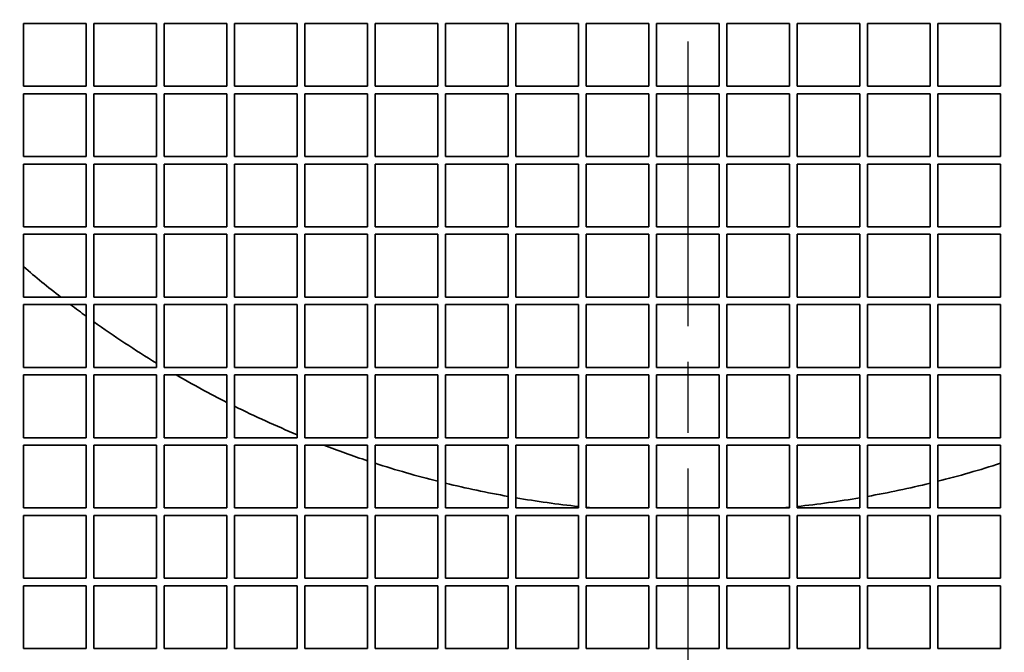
# Model space of a CAD drawing. Header units: millimetres. Extents: x 132 to 3320, y 40 to 2336.
# Tile 29 of 38: x 1903 to 2060, y 1445 to 1546. Entities that reach past the tile are written whole.
import ezdxf

# ---------------------------------------------------------------- set-up
doc = ezdxf.new("R2010")
doc.units = ezdxf.units.MM
doc.header["$LTSCALE"] = 8
doc.linetypes.add('CHAIN', pattern=[0.3543, 0.2362, -0.0295, 0.0591, -0.0295])
for name, color, linetype, lineweight, true_color in [('Krawędzie widoczne(ISO)', 7, 'Continuous', 35, 0x262659), ('Linia środkowa(ISO)', 7, 'Continuous', 25, 0x262659), ('Wymiary(ISO)', 7, 'Continuous', 25, 0x262659), ('Znacznik środka(ISO)', 7, 'Continuous', 25, 0x262659)]:
    doc.layers.add(name, color=color, linetype=linetype, lineweight=lineweight, true_color=true_color)
doc.styles.add('STANDARDDużyTekst', font='txt')
doc.dimstyles.new('X.XXX mała tolerancja', dxfattribs={"dimscale": 8, "dimtxt": 3.5, "dimasz": 3, "dimexe": 3.175, "dimexo": 0, "dimgap": 0.762, "dimtad": 1, "dimtoh": 1, "dimdec": 1, "dimrnd": 1e-08, "dimtxsty": 'STANDARDDużyTekst', "dimblk": 'Filled-2', "dimcen": 0.09, "dimdle": 10, "dimclrd": 256, "dimclre": 256, "dimclrt": 7, "dimadec": 1, "dimazin": 2, "dimtfac": 0.714286, "dimtdec": 3, "dimtmove": 0, "dimatfit": 3, "dimfxl": 1, "dimtolj": 1, "dimlwd": 25, "dimlwe": 25, "dimarcsym": 0})

# ---------------------------------------------------------------- blocks, each defined once
blk = doc.blocks.new('Filled-2')
at = {"color": 0}
for p, q in [((0, 0), (-1, 0.1667)), ((-1, 0.1667), (-1, -0.1667)), ((-1, 0), (0, 0)), ((-1, -0.1667), (0, 0))]:
    blk.add_line(p, q, dxfattribs=at)
at = {"color": 0, "flags": 128}
blk.add_lwpolyline([(-1, -0.1667), (0, 0), (-1, 0.1667), (-1, -0.1667)], dxfattribs=at)
at = {"color": 0}
blk.add_solid([(-1, -0.1667), (0, 0), (-1, 0.1667), (-1, -0.1667)], dxfattribs=at)
blk = doc.blocks.new('*D16')
at = {"layer": 'Defpoints', "color": 0, "linetype": 'Continuous', "transparency": 16777216}
for p in [(2261.6, 1629.64), (2468.1, 1629.64), (1739.1, 1189.64)]:
    blk.add_point(p, dxfattribs=at)
at = {"layer": 'Wymiary(ISO)', "color": 179, "linetype": 'Continuous', "lineweight": 25, "true_color": 0x262658, "transparency": 16777216}
for p, q in [((2261.6, 1629.64), (2493.5, 1629.64)), ((2468.1, 1213.64), (2468.1, 1605.64)), ((1739.1, 1189.64), (2493.5, 1189.64))]:
    blk.add_line(p, q, dxfattribs=at)
at = {"layer": 'Wymiary(ISO)', "color": 179, "linetype": 'Continuous', "lineweight": 25, "true_color": 0x262658, "transparency": 16777216, "xscale": 24, "yscale": 24, "zscale": 24}
for p, rotation in [((2468.1, 1629.64), 90), ((2468.1, 1189.64), 270)]:
    blk.add_blockref('Filled-2', p, dxfattribs=dict(at, rotation=rotation))
at = {"layer": 'Wymiary(ISO)', "color": 7, "linetype": 'Continuous', "lineweight": 25, "transparency": 16777216, "insert": (2433.51, 1379.42), "char_height": 28, "attachment_point": 1, "rotation": 90, "style": 'STANDARDDużyTekst'}
blk.add_mtext('\\A1;440', dxfattribs=at)
blk = doc.blocks.new('*D26')
at = {"layer": 'Defpoints', "color": 0, "linetype": 'Continuous', "transparency": 16777216}
for p in [(2213.42, 1718.99), (1804.78, 1540.29)]:
    blk.add_point(p, dxfattribs=at)
at = {"layer": 'Wymiary(ISO)', "color": 179, "linetype": 'Continuous', "lineweight": 25, "true_color": 0x262658, "transparency": 16777216}
for p, q in [((2191.43, 1709.37), (1826.77, 1549.9)), ((1804.78, 1540.29), (1643.44, 1469.73))]:
    blk.add_line(p, q, dxfattribs=at)
at = {"layer": 'Wymiary(ISO)', "color": 179, "linetype": 'Continuous', "lineweight": 25, "true_color": 0x262658, "transparency": 16777216, "xscale": 24, "yscale": 24, "zscale": 24}
for p, rotation in [((2213.42, 1718.99), 23.62028117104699), ((1804.78, 1540.29), 203.620281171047)]:
    blk.add_blockref('Filled-2', p, dxfattribs=dict(at, rotation=rotation))
at = {"layer": 'Wymiary(ISO)', "color": 7, "linetype": 'Continuous', "lineweight": 25, "transparency": 16777216, "insert": (1635.13, 1503.95), "char_height": 28, "attachment_point": 1, "rotation": 23.6203, "style": 'STANDARDDużyTekst'}
blk.add_mtext('\\A1;∅446', dxfattribs=at)

msp = doc.modelspace()

# ---------------------------------------------------------------- linework, layer by layer
at = {"layer": 'Krawędzie widoczne(ISO)'}
for p, q in [((1903.301, 1535.037), (1903.301, 1545.037)), ((1903.301, 1545.037), (1913.301, 1545.037)), ((1913.301, 1545.037), (1913.301, 1535.037)), ((1914.501, 1535.037), (1914.501, 1545.037)), ((1914.501, 1545.037), (1924.501, 1545.037)), ((1924.501, 1545.037), (1924.501, 1535.037)), ((1925.701, 1535.037), (1925.701, 1545.037)), ((1925.701, 1545.037), (1935.701, 1545.037)), ((1935.701, 1545.037), (1935.701, 1535.037)), ((1936.901, 1535.037), (1936.901, 1545.037)), ((1936.901, 1545.037), (1946.901, 1545.037)), ((1946.901, 1545.037), (1946.901, 1535.037)), ((1948.101, 1535.037), (1948.101, 1545.037)), ((1948.101, 1545.037), (1958.101, 1545.037)), ((1958.101, 1545.037), (1958.101, 1535.037)), ((1959.301, 1535.037), (1959.301, 1545.037)), ((1959.301, 1545.037), (1969.301, 1545.037)), ((1969.301, 1545.037), (1969.301, 1535.037)), ((1970.501, 1535.037), (1970.501, 1545.037)), ((1970.501, 1545.037), (1980.501, 1545.037)), ((1980.501, 1545.037), (1980.501, 1535.037)), ((1981.701, 1535.037), (1981.701, 1545.037)), ((1981.701, 1545.037), (1991.701, 1545.037)), ((1991.701, 1545.037), (1991.701, 1535.037)), ((1992.901, 1535.037), (1992.901, 1545.037)), ((1992.901, 1545.037), (2002.901, 1545.037)), ((2002.901, 1545.037), (2002.901, 1535.037)), ((2004.101, 1535.037), (2004.101, 1545.037)), ((2004.101, 1545.037), (2014.101, 1545.037)), ((2014.101, 1545.037), (2014.101, 1535.037)), ((2015.301, 1535.037), (2015.301, 1545.037)), ((2015.301, 1545.037), (2025.301, 1545.037)), ((2025.301, 1545.037), (2025.301, 1535.037)), ((2026.501, 1535.037), (2026.501, 1545.037)), ((2026.501, 1545.037), (2036.501, 1545.037)), ((2036.501, 1545.037), (2036.501, 1535.037)), ((2037.701, 1535.037), (2037.701, 1545.037)), ((2037.701, 1545.037), (2047.701, 1545.037)), ((2047.701, 1545.037), (2047.701, 1535.037)), ((2048.901, 1535.037), (2048.901, 1545.037)), ((2048.901, 1545.037), (2058.901, 1545.037)), ((2058.901, 1545.037), (2058.901, 1535.037)), ((1913.301, 1535.037), (1903.301, 1535.037)), ((1903.301, 1523.837), (1903.301, 1533.837)), ((1903.301, 1533.837), (1913.301, 1533.837)), ((1913.301, 1533.837), (1913.301, 1523.837)), ((1924.501, 1535.037), (1914.501, 1535.037)), ((1914.501, 1523.837), (1914.501, 1533.837)), ((1914.501, 1533.837), (1924.501, 1533.837)), ((1924.501, 1533.837), (1924.501, 1523.837)), ((1935.701, 1535.037), (1925.701, 1535.037)), ((1925.701, 1523.837), (1925.701, 1533.837)), ((1925.701, 1533.837), (1935.701, 1533.837)), ((1935.701, 1533.837), (1935.701, 1523.837)), ((1946.901, 1535.037), (1936.901, 1535.037)), ((1936.901, 1523.837), (1936.901, 1533.837)), ((1936.901, 1533.837), (1946.901, 1533.837)), ((1946.901, 1533.837), (1946.901, 1523.837)), ((1958.101, 1535.037), (1948.101, 1535.037)), ((1948.101, 1523.837), (1948.101, 1533.837)), ((1948.101, 1533.837), (1958.101, 1533.837)), ((1958.101, 1533.837), (1958.101, 1523.837)), ((1969.301, 1535.037), (1959.301, 1535.037)), ((1959.301, 1523.837), (1959.301, 1533.837)), ((1959.301, 1533.837), (1969.301, 1533.837)), ((1969.301, 1533.837), (1969.301, 1523.837)), ((1980.501, 1535.037), (1970.501, 1535.037)), ((1970.501, 1523.837), (1970.501, 1533.837)), ((1970.501, 1533.837), (1980.501, 1533.837)), ((1980.501, 1533.837), (1980.501, 1523.837)), ((1991.701, 1535.037), (1981.701, 1535.037)), ((1981.701, 1523.837), (1981.701, 1533.837)), ((1981.701, 1533.837), (1991.701, 1533.837)), ((1991.701, 1533.837), (1991.701, 1523.837)), ((2002.901, 1535.037), (1992.901, 1535.037)), ((1992.901, 1523.837), (1992.901, 1533.837)), ((1992.901, 1533.837), (2002.901, 1533.837)), ((2002.901, 1533.837), (2002.901, 1523.837)), ((2014.101, 1535.037), (2004.101, 1535.037)), ((2004.101, 1523.837), (2004.101, 1533.837)), ((2004.101, 1533.837), (2014.101, 1533.837)), ((2014.101, 1533.837), (2014.101, 1523.837)), ((2025.301, 1535.037), (2015.301, 1535.037)), ((2015.301, 1523.837), (2015.301, 1533.837)), ((2015.301, 1533.837), (2025.301, 1533.837)), ((2025.301, 1533.837), (2025.301, 1523.837)), ((2036.501, 1535.037), (2026.501, 1535.037)), ((2026.501, 1523.837), (2026.501, 1533.837)), ((2026.501, 1533.837), (2036.501, 1533.837)), ((2036.501, 1533.837), (2036.501, 1523.837)), ((2047.701, 1535.037), (2037.701, 1535.037)), ((2037.701, 1523.837), (2037.701, 1533.837)), ((2037.701, 1533.837), (2047.701, 1533.837)), ((2047.701, 1533.837), (2047.701, 1523.837)), ((2058.901, 1535.037), (2048.901, 1535.037)), ((2048.901, 1523.837), (2048.901, 1533.837)), ((2048.901, 1533.837), (2058.901, 1533.837)), ((2058.901, 1533.837), (2058.901, 1523.837)), ((1913.301, 1523.837), (1903.301, 1523.837)), ((1903.301, 1512.637), (1903.301, 1522.637)), ((1903.301, 1522.637), (1913.301, 1522.637)), ((1913.301, 1522.637), (1913.301, 1512.637)), ((1924.501, 1523.837), (1914.501, 1523.837)), ((1914.501, 1512.637), (1914.501, 1522.637)), ((1914.501, 1522.637), (1924.501, 1522.637)), ((1924.501, 1522.637), (1924.501, 1512.637)), ((1935.701, 1523.837), (1925.701, 1523.837)), ((1925.701, 1512.637), (1925.701, 1522.637)), ((1925.701, 1522.637), (1935.701, 1522.637)), ((1935.701, 1522.637), (1935.701, 1512.637)), ((1946.901, 1523.837), (1936.901, 1523.837)), ((1936.901, 1512.637), (1936.901, 1522.637)), ((1936.901, 1522.637), (1946.901, 1522.637)), ((1946.901, 1522.637), (1946.901, 1512.637)), ((1958.101, 1523.837), (1948.101, 1523.837)), ((1948.101, 1512.637), (1948.101, 1522.637)), ((1948.101, 1522.637), (1958.101, 1522.637)), ((1958.101, 1522.637), (1958.101, 1512.637)), ((1969.301, 1523.837), (1959.301, 1523.837)), ((1959.301, 1512.637), (1959.301, 1522.637)), ((1959.301, 1522.637), (1969.301, 1522.637)), ((1969.301, 1522.637), (1969.301, 1512.637)), ((1980.501, 1523.837), (1970.501, 1523.837)), ((1970.501, 1512.637), (1970.501, 1522.637)), ((1970.501, 1522.637), (1980.501, 1522.637)), ((1980.501, 1522.637), (1980.501, 1512.637)), ((1991.701, 1523.837), (1981.701, 1523.837)), ((1981.701, 1512.637), (1981.701, 1522.637)), ((1981.701, 1522.637), (1991.701, 1522.637)), ((1991.701, 1522.637), (1991.701, 1512.637)), ((2002.901, 1523.837), (1992.901, 1523.837)), ((1992.901, 1512.637), (1992.901, 1522.637)), ((1992.901, 1522.637), (2002.901, 1522.637)), ((2002.901, 1522.637), (2002.901, 1512.637)), ((2014.101, 1523.837), (2004.101, 1523.837)), ((2004.101, 1512.637), (2004.101, 1522.637)), ((2004.101, 1522.637), (2014.101, 1522.637)), ((2014.101, 1522.637), (2014.101, 1512.637)), ((2025.301, 1523.837), (2015.301, 1523.837)), ((2015.301, 1512.637), (2015.301, 1522.637)), ((2015.301, 1522.637), (2025.301, 1522.637)), ((2025.301, 1522.637), (2025.301, 1512.637)), ((2036.501, 1523.837), (2026.501, 1523.837)), ((2026.501, 1512.637), (2026.501, 1522.637)), ((2026.501, 1522.637), (2036.501, 1522.637)), ((2036.501, 1522.637), (2036.501, 1512.637)), ((2047.701, 1523.837), (2037.701, 1523.837)), ((2037.701, 1512.637), (2037.701, 1522.637)), ((2037.701, 1522.637), (2047.701, 1522.637)), ((2047.701, 1522.637), (2047.701, 1512.637)), ((2058.901, 1523.837), (2048.901, 1523.837)), ((2048.901, 1512.637), (2048.901, 1522.637)), ((2048.901, 1522.637), (2058.901, 1522.637)), ((2058.901, 1522.637), (2058.901, 1512.637)), ((1913.301, 1512.637), (1903.301, 1512.637)), ((1924.501, 1512.637), (1914.501, 1512.637)), ((1935.701, 1512.637), (1925.701, 1512.637)), ((1946.901, 1512.637), (1936.901, 1512.637)), ((1958.101, 1512.637), (1948.101, 1512.637)), ((1969.301, 1512.637), (1959.301, 1512.637)), ((1980.501, 1512.637), (1970.501, 1512.637)), ((1991.701, 1512.637), (1981.701, 1512.637)), ((2002.901, 1512.637), (1992.901, 1512.637)), ((2014.101, 1512.637), (2004.101, 1512.637)), ((2025.301, 1512.637), (2015.301, 1512.637)), ((2036.501, 1512.637), (2026.501, 1512.637)), ((2047.701, 1512.637), (2037.701, 1512.637)), ((2058.901, 1512.637), (2048.901, 1512.637)), ((1903.301, 1501.437), (1903.301, 1511.437)), ((1903.301, 1511.437), (1913.301, 1511.437)), ((1913.301, 1511.437), (1913.301, 1501.437)), ((1914.501, 1501.437), (1914.501, 1511.437)), ((1914.501, 1511.437), (1924.501, 1511.437)), ((1924.501, 1511.437), (1924.501, 1501.437)), ((1925.701, 1501.437), (1925.701, 1511.437)), ((1925.701, 1511.437), (1935.701, 1511.437)), ((1935.701, 1511.437), (1935.701, 1501.437)), ((1936.901, 1501.437), (1936.901, 1511.437)), ((1936.901, 1511.437), (1946.901, 1511.437)), ((1946.901, 1511.437), (1946.901, 1501.437)), ((1948.101, 1501.437), (1948.101, 1511.437)), ((1948.101, 1511.437), (1958.101, 1511.437)), ((1958.101, 1511.437), (1958.101, 1501.437)), ((1959.301, 1501.437), (1959.301, 1511.437)), ((1959.301, 1511.437), (1969.301, 1511.437)), ((1969.301, 1511.437), (1969.301, 1501.437)), ((1970.501, 1501.437), (1970.501, 1511.437)), ((1970.501, 1511.437), (1980.501, 1511.437)), ((1980.501, 1511.437), (1980.501, 1501.437)), ((1981.701, 1501.437), (1981.701, 1511.437)), ((1981.701, 1511.437), (1991.701, 1511.437)), ((1991.701, 1511.437), (1991.701, 1501.437)), ((1992.901, 1501.437), (1992.901, 1511.437)), ((1992.901, 1511.437), (2002.901, 1511.437)), ((2002.901, 1511.437), (2002.901, 1501.437)), ((2004.101, 1501.437), (2004.101, 1511.437)), ((2004.101, 1511.437), (2014.101, 1511.437)), ((2014.101, 1511.437), (2014.101, 1501.437)), ((2015.301, 1501.437), (2015.301, 1511.437)), ((2015.301, 1511.437), (2025.301, 1511.437)), ((2025.301, 1511.437), (2025.301, 1501.437)), ((2026.501, 1501.437), (2026.501, 1511.437)), ((2026.501, 1511.437), (2036.501, 1511.437)), ((2036.501, 1511.437), (2036.501, 1501.437)), ((2037.701, 1501.437), (2037.701, 1511.437)), ((2037.701, 1511.437), (2047.701, 1511.437)), ((2047.701, 1511.437), (2047.701, 1501.437)), ((2048.901, 1501.437), (2048.901, 1511.437)), ((2048.901, 1511.437), (2058.901, 1511.437)), ((2058.901, 1511.437), (2058.901, 1501.437)), ((1913.301, 1501.437), (1903.301, 1501.437)), ((1924.501, 1501.437), (1914.501, 1501.437)), ((1935.701, 1501.437), (1925.701, 1501.437)), ((1946.901, 1501.437), (1936.901, 1501.437)), ((1958.101, 1501.437), (1948.101, 1501.437)), ((1969.301, 1501.437), (1959.301, 1501.437)), ((1980.501, 1501.437), (1970.501, 1501.437)), ((1991.701, 1501.437), (1981.701, 1501.437)), ((2002.901, 1501.437), (1992.901, 1501.437)), ((2014.101, 1501.437), (2004.101, 1501.437)), ((2025.301, 1501.437), (2015.301, 1501.437)), ((2036.501, 1501.437), (2026.501, 1501.437)), ((2047.701, 1501.437), (2037.701, 1501.437)), ((2058.901, 1501.437), (2048.901, 1501.437)), ((1903.301, 1500.237), (1913.301, 1500.237)), ((1903.301, 1490.237), (1903.301, 1500.237)), ((1913.301, 1500.237), (1913.301, 1490.237)), ((1914.501, 1500.237), (1924.501, 1500.237)), ((1914.501, 1490.237), (1914.501, 1500.237)), ((1924.501, 1500.237), (1924.501, 1490.237)), ((1925.701, 1500.237), (1935.701, 1500.237)), ((1925.701, 1490.237), (1925.701, 1500.237)), ((1935.701, 1500.237), (1935.701, 1490.237)), ((1936.901, 1500.237), (1946.901, 1500.237)), ((1936.901, 1490.237), (1936.901, 1500.237)), ((1946.901, 1500.237), (1946.901, 1490.237)), ((1948.101, 1500.237), (1958.101, 1500.237)), ((1948.101, 1490.237), (1948.101, 1500.237)), ((1958.101, 1500.237), (1958.101, 1490.237)), ((1959.301, 1500.237), (1969.301, 1500.237)), ((1959.301, 1490.237), (1959.301, 1500.237)), ((1969.301, 1500.237), (1969.301, 1490.237)), ((1970.501, 1500.237), (1980.501, 1500.237)), ((1970.501, 1490.237), (1970.501, 1500.237)), ((1980.501, 1500.237), (1980.501, 1490.237)), ((1981.701, 1500.237), (1991.701, 1500.237)), ((1981.701, 1490.237), (1981.701, 1500.237)), ((1991.701, 1500.237), (1991.701, 1490.237)), ((1992.901, 1500.237), (2002.901, 1500.237)), ((1992.901, 1490.237), (1992.901, 1500.237)), ((2002.901, 1500.237), (2002.901, 1490.237)), ((2004.101, 1500.237), (2014.101, 1500.237)), ((2004.101, 1490.237), (2004.101, 1500.237)), ((2014.101, 1500.237), (2014.101, 1490.237)), ((2015.301, 1500.237), (2025.301, 1500.237)), ((2015.301, 1490.237), (2015.301, 1500.237)), ((2025.301, 1500.237), (2025.301, 1490.237)), ((2026.501, 1490.237), (2026.501, 1500.237)), ((2026.501, 1500.237), (2036.501, 1500.237)), ((2036.501, 1500.237), (2036.501, 1490.237)), ((2037.701, 1500.237), (2047.701, 1500.237)), ((2037.701, 1490.237), (2037.701, 1500.237)), ((2047.701, 1500.237), (2047.701, 1490.237)), ((2048.901, 1500.237), (2058.901, 1500.237)), ((2048.901, 1490.237), (2048.901, 1500.237)), ((2058.901, 1500.237), (2058.901, 1490.237)), ((1913.301, 1490.237), (1903.301, 1490.237)), ((1924.501, 1490.237), (1914.501, 1490.237)), ((1935.701, 1490.237), (1925.701, 1490.237)), ((1946.901, 1490.237), (1936.901, 1490.237)), ((1958.101, 1490.237), (1948.101, 1490.237)), ((1969.301, 1490.237), (1959.301, 1490.237)), ((1980.501, 1490.237), (1970.501, 1490.237)), ((1991.701, 1490.237), (1981.701, 1490.237)), ((2002.901, 1490.237), (1992.901, 1490.237)), ((2014.101, 1490.237), (2004.101, 1490.237)), ((2025.301, 1490.237), (2015.301, 1490.237)), ((2036.501, 1490.237), (2026.501, 1490.237)), ((2047.701, 1490.237), (2037.701, 1490.237)), ((2058.901, 1490.237), (2048.901, 1490.237)), ((1903.301, 1479.037), (1903.301, 1489.037)), ((1903.301, 1489.037), (1913.301, 1489.037)), ((1913.301, 1489.037), (1913.301, 1479.037)), ((1914.501, 1479.037), (1914.501, 1489.037)), ((1914.501, 1489.037), (1924.501, 1489.037)), ((1924.501, 1489.037), (1924.501, 1479.037)), ((1925.701, 1479.037), (1925.701, 1489.037)), ((1925.701, 1489.037), (1935.701, 1489.037)), ((1935.701, 1489.037), (1935.701, 1479.037)), ((1936.901, 1479.037), (1936.901, 1489.037)), ((1936.901, 1489.037), (1946.901, 1489.037)), ((1946.901, 1489.037), (1946.901, 1479.037)), ((1948.101, 1479.037), (1948.101, 1489.037)), ((1948.101, 1489.037), (1958.101, 1489.037)), ((1958.101, 1489.037), (1958.101, 1479.037)), ((1959.301, 1479.037), (1959.301, 1489.037)), ((1959.301, 1489.037), (1969.301, 1489.037)), ((1969.301, 1489.037), (1969.301, 1479.037)), ((1970.501, 1479.037), (1970.501, 1489.037)), ((1970.501, 1489.037), (1980.501, 1489.037)), ((1980.501, 1489.037), (1980.501, 1479.037)), ((1981.701, 1479.037), (1981.701, 1489.037)), ((1981.701, 1489.037), (1991.701, 1489.037)), ((1991.701, 1489.037), (1991.701, 1479.037)), ((1992.901, 1479.037), (1992.901, 1489.037)), ((1992.901, 1489.037), (2002.901, 1489.037)), ((2002.901, 1489.037), (2002.901, 1479.037)), ((2004.101, 1479.037), (2004.101, 1489.037)), ((2004.101, 1489.037), (2014.101, 1489.037)), ((2014.101, 1489.037), (2014.101, 1479.037)), ((2015.301, 1479.037), (2015.301, 1489.037)), ((2015.301, 1489.037), (2025.301, 1489.037)), ((2025.301, 1489.037), (2025.301, 1479.037)), ((2026.501, 1479.037), (2026.501, 1489.037)), ((2026.501, 1489.037), (2036.501, 1489.037)), ((2036.501, 1489.037), (2036.501, 1479.037)), ((2037.701, 1479.037), (2037.701, 1489.037)), ((2037.701, 1489.037), (2047.701, 1489.037)), ((2047.701, 1489.037), (2047.701, 1479.037)), ((2048.901, 1479.037), (2048.901, 1489.037)), ((2048.901, 1489.037), (2058.901, 1489.037)), ((2058.901, 1489.037), (2058.901, 1479.037)), ((1913.301, 1479.037), (1903.301, 1479.037)), ((1924.501, 1479.037), (1914.501, 1479.037)), ((1935.701, 1479.037), (1925.701, 1479.037)), ((1946.901, 1479.037), (1936.901, 1479.037)), ((1958.101, 1479.037), (1948.101, 1479.037)), ((1969.301, 1479.037), (1959.301, 1479.037)), ((1980.501, 1479.037), (1970.501, 1479.037)), ((1991.701, 1479.037), (1981.701, 1479.037)), ((2002.901, 1479.037), (1992.901, 1479.037)), ((2014.101, 1479.037), (2004.101, 1479.037)), ((2025.301, 1479.037), (2015.301, 1479.037)), ((2036.501, 1479.037), (2026.501, 1479.037)), ((2047.701, 1479.037), (2037.701, 1479.037)), ((2058.901, 1479.037), (2048.901, 1479.037)), ((1903.301, 1467.837), (1903.301, 1477.837)), ((1903.301, 1477.837), (1913.301, 1477.837)), ((1913.301, 1477.837), (1913.301, 1467.837)), ((1914.501, 1467.837), (1914.501, 1477.837)), ((1914.501, 1477.837), (1924.501, 1477.837)), ((1924.501, 1477.837), (1924.501, 1467.837)), ((1925.701, 1467.837), (1925.701, 1477.837)), ((1925.701, 1477.837), (1935.701, 1477.837)), ((1935.701, 1477.837), (1935.701, 1467.837)), ((1936.901, 1467.837), (1936.901, 1477.837)), ((1936.901, 1477.837), (1946.901, 1477.837)), ((1946.901, 1477.837), (1946.901, 1467.837)), ((1948.101, 1467.837), (1948.101, 1477.837)), ((1948.101, 1477.837), (1958.101, 1477.837)), ((1958.101, 1477.837), (1958.101, 1467.837)), ((1959.301, 1467.837), (1959.301, 1477.837)), ((1959.301, 1477.837), (1969.301, 1477.837)), ((1969.301, 1477.837), (1969.301, 1467.837)), ((1970.501, 1467.837), (1970.501, 1477.837)), ((1970.501, 1477.837), (1980.501, 1477.837)), ((1980.501, 1477.837), (1980.501, 1467.837)), ((1981.701, 1467.837), (1981.701, 1477.837)), ((1981.701, 1477.837), (1991.701, 1477.837)), ((1991.701, 1477.837), (1991.701, 1467.837)), ((1992.901, 1467.837), (1992.901, 1477.837)), ((1992.901, 1477.837), (2002.901, 1477.837)), ((2002.901, 1477.837), (2002.901, 1467.837)), ((2004.101, 1467.837), (2004.101, 1477.837)), ((2004.101, 1477.837), (2014.101, 1477.837)), ((2014.101, 1477.837), (2014.101, 1467.837)), ((2015.301, 1467.837), (2015.301, 1477.837)), ((2015.301, 1477.837), (2025.301, 1477.837)), ((2025.301, 1477.837), (2025.301, 1467.837)), ((2026.501, 1467.837), (2026.501, 1477.837)), ((2026.501, 1477.837), (2036.501, 1477.837)), ((2036.501, 1477.837), (2036.501, 1467.837)), ((2037.701, 1467.837), (2037.701, 1477.837)), ((2037.701, 1477.837), (2047.701, 1477.837)), ((2047.701, 1477.837), (2047.701, 1467.837)), ((2048.901, 1467.837), (2048.901, 1477.837)), ((2048.901, 1477.837), (2058.901, 1477.837)), ((2058.901, 1477.837), (2058.901, 1467.837)), ((1913.301, 1467.837), (1903.301, 1467.837)), ((1924.501, 1467.837), (1914.501, 1467.837)), ((1935.701, 1467.837), (1925.701, 1467.837)), ((1946.901, 1467.837), (1936.901, 1467.837)), ((1958.101, 1467.837), (1948.101, 1467.837)), ((1969.301, 1467.837), (1959.301, 1467.837)), ((1980.501, 1467.837), (1970.501, 1467.837)), ((1991.701, 1467.837), (1981.701, 1467.837)), ((2002.901, 1467.837), (1992.901, 1467.837)), ((2014.101, 1467.837), (2004.101, 1467.837)), ((2025.301, 1467.837), (2015.301, 1467.837)), ((2036.501, 1467.837), (2026.501, 1467.837)), ((2047.701, 1467.837), (2037.701, 1467.837)), ((2058.901, 1467.837), (2048.901, 1467.837)), ((1903.301, 1456.637), (1903.301, 1466.637)), ((1903.301, 1466.637), (1913.301, 1466.637)), ((1913.301, 1466.637), (1913.301, 1456.637)), ((1914.501, 1456.637), (1914.501, 1466.637)), ((1914.501, 1466.637), (1924.501, 1466.637)), ((1924.501, 1466.637), (1924.501, 1456.637)), ((1925.701, 1456.637), (1925.701, 1466.637)), ((1925.701, 1466.637), (1935.701, 1466.637)), ((1935.701, 1466.637), (1935.701, 1456.637)), ((1936.901, 1456.637), (1936.901, 1466.637)), ((1936.901, 1466.637), (1946.901, 1466.637)), ((1946.901, 1466.637), (1946.901, 1456.637)), ((1948.101, 1456.637), (1948.101, 1466.637)), ((1948.101, 1466.637), (1958.101, 1466.637)), ((1958.101, 1466.637), (1958.101, 1456.637)), ((1959.301, 1456.637), (1959.301, 1466.637)), ((1959.301, 1466.637), (1969.301, 1466.637)), ((1969.301, 1466.637), (1969.301, 1456.637)), ((1970.501, 1456.637), (1970.501, 1466.637)), ((1970.501, 1466.637), (1980.501, 1466.637)), ((1980.501, 1466.637), (1980.501, 1456.637)), ((1981.701, 1456.637), (1981.701, 1466.637)), ((1981.701, 1466.637), (1991.701, 1466.637)), ((1991.701, 1466.637), (1991.701, 1456.637)), ((1992.901, 1456.637), (1992.901, 1466.637)), ((1992.901, 1466.637), (2002.901, 1466.637)), ((2002.901, 1466.637), (2002.901, 1456.637)), ((2004.101, 1456.637), (2004.101, 1466.637)), ((2004.101, 1466.637), (2014.101, 1466.637)), ((2014.101, 1466.637), (2014.101, 1456.637)), ((2015.301, 1456.637), (2015.301, 1466.637)), ((2015.301, 1466.637), (2025.301, 1466.637)), ((2025.301, 1466.637), (2025.301, 1456.637)), ((2026.501, 1456.637), (2026.501, 1466.637)), ((2026.501, 1466.637), (2036.501, 1466.637)), ((2036.501, 1466.637), (2036.501, 1456.637)), ((2037.701, 1456.637), (2037.701, 1466.637)), ((2037.701, 1466.637), (2047.701, 1466.637)), ((2047.701, 1466.637), (2047.701, 1456.637)), ((2048.901, 1456.637), (2048.901, 1466.637)), ((2048.901, 1466.637), (2058.901, 1466.637)), ((2058.901, 1466.637), (2058.901, 1456.637)), ((1913.301, 1456.637), (1903.301, 1456.637)), ((1903.301, 1445.437), (1903.301, 1455.437)), ((1903.301, 1455.437), (1913.301, 1455.437)), ((1913.301, 1455.437), (1913.301, 1445.437)), ((1924.501, 1456.637), (1914.501, 1456.637)), ((1914.501, 1445.437), (1914.501, 1455.437)), ((1914.501, 1455.437), (1924.501, 1455.437)), ((1924.501, 1455.437), (1924.501, 1445.437)), ((1935.701, 1456.637), (1925.701, 1456.637)), ((1925.701, 1445.437), (1925.701, 1455.437)), ((1925.701, 1455.437), (1935.701, 1455.437)), ((1935.701, 1455.437), (1935.701, 1445.437)), ((1946.901, 1456.637), (1936.901, 1456.637)), ((1936.901, 1445.437), (1936.901, 1455.437)), ((1936.901, 1455.437), (1946.901, 1455.437)), ((1946.901, 1455.437), (1946.901, 1445.437)), ((1958.101, 1456.637), (1948.101, 1456.637)), ((1948.101, 1445.437), (1948.101, 1455.437)), ((1948.101, 1455.437), (1958.101, 1455.437)), ((1958.101, 1455.437), (1958.101, 1445.437)), ((1969.301, 1456.637), (1959.301, 1456.637)), ((1959.301, 1445.437), (1959.301, 1455.437)), ((1959.301, 1455.437), (1969.301, 1455.437)), ((1969.301, 1455.437), (1969.301, 1445.437)), ((1980.501, 1456.637), (1970.501, 1456.637)), ((1970.501, 1445.437), (1970.501, 1455.437)), ((1970.501, 1455.437), (1980.501, 1455.437)), ((1980.501, 1455.437), (1980.501, 1445.437)), ((1991.701, 1456.637), (1981.701, 1456.637)), ((1981.701, 1445.437), (1981.701, 1455.437)), ((1981.701, 1455.437), (1991.701, 1455.437)), ((1991.701, 1455.437), (1991.701, 1445.437)), ((2002.901, 1456.637), (1992.901, 1456.637)), ((1992.901, 1445.437), (1992.901, 1455.437)), ((1992.901, 1455.437), (2002.901, 1455.437)), ((2002.901, 1455.437), (2002.901, 1445.437)), ((2014.101, 1456.637), (2004.101, 1456.637)), ((2004.101, 1445.437), (2004.101, 1455.437)), ((2004.101, 1455.437), (2014.101, 1455.437)), ((2014.101, 1455.437), (2014.101, 1445.437)), ((2025.301, 1456.637), (2015.301, 1456.637)), ((2015.301, 1445.437), (2015.301, 1455.437)), ((2015.301, 1455.437), (2025.301, 1455.437)), ((2025.301, 1455.437), (2025.301, 1445.437)), ((2036.501, 1456.637), (2026.501, 1456.637)), ((2026.501, 1445.437), (2026.501, 1455.437)), ((2026.501, 1455.437), (2036.501, 1455.437)), ((2036.501, 1455.437), (2036.501, 1445.437)), ((2047.701, 1456.637), (2037.701, 1456.637)), ((2037.701, 1445.437), (2037.701, 1455.437)), ((2037.701, 1455.437), (2047.701, 1455.437)), ((2047.701, 1455.437), (2047.701, 1445.437)), ((2058.901, 1456.637), (2048.901, 1456.637)), ((2048.901, 1445.437), (2048.901, 1455.437)), ((2048.901, 1455.437), (2058.901, 1455.437)), ((2058.901, 1455.437), (2058.901, 1445.437)), ((1913.301, 1445.437), (1903.301, 1445.437)), ((1924.501, 1445.437), (1914.501, 1445.437)), ((1935.701, 1445.437), (1925.701, 1445.437)), ((1946.901, 1445.437), (1936.901, 1445.437)), ((1958.101, 1445.437), (1948.101, 1445.437)), ((1969.301, 1445.437), (1959.301, 1445.437)), ((1980.501, 1445.437), (1970.501, 1445.437)), ((1991.701, 1445.437), (1981.701, 1445.437)), ((2002.901, 1445.437), (1992.901, 1445.437)), ((2014.101, 1445.437), (2004.101, 1445.437)), ((2025.301, 1445.437), (2015.301, 1445.437)), ((2036.501, 1445.437), (2026.501, 1445.437)), ((2047.701, 1445.437), (2037.701, 1445.437)), ((2058.901, 1445.437), (2048.901, 1445.437))]:
    msp.add_line(p, q, dxfattribs=at)
msp.add_circle((2009.101, 1629.637), 232.5, dxfattribs=at)
for start, end in [(229.37715, 232.08498), (232.77895, 233.87574), (234.39782, 238.62646), (239.90907, 243.14769), (243.62095, 247.49468), (249.09187, 251.70883), (252.15388, 255.82271), (284.17729, 287.84612), (256.2587, 259.86314), (280.13686, 283.7413), (260.29268, 263.85316), (276.14684, 279.70732), (264.27855, 264.67995), (275.32005, 275.72145)]:
    msp.add_arc((2009.101, 1629.637), 162.5, start, end, dxfattribs=at)
at = {"layer": 'Linia środkowa(ISO)', "linetype": 'CHAIN', "ltscale": 23.990969}
msp.add_circle((2009.101, 1629.637), 223, dxfattribs=at)
at = {"layer": 'Znacznik środka(ISO)', "linetype": 'CHAIN', "ltscale": 23.990969}
msp.add_line((2009.101, 1882.137), (2009.101, 1377.137), dxfattribs=at)

# ---------------------------------------------------------------- dimensions: what is measured, and where the dimension line sits
at = {"layer": 'Wymiary(ISO)', "color": 179, "linetype": 'Continuous', "lineweight": 25, "true_color": 0x262658}
dim = msp.add_diameter_dim_2p(p1=(2213.418, 1718.988), p2=(1804.783, 1540.287), dimstyle='X.XXX mała tolerancja', override={"dimgap": 0.762, "dimtoh": 0, "dimdec": 1, "dimlfac": 1, "dimtol": 0, "dimlim": 0, "dimtp": 0, "dimtm": 0, "dimtdec": 3, "dimatfit": 2}, dxfattribs=at)
dim.commit()
dim.dimension.update_dxf_attribs({"geometry": '*D26', "text_midpoint": (1688.332, 1489.362), "dimtype": 163})
dim = msp.add_linear_dim(base=(2468.101, 1629.637), p1=(1739.101, 1189.637), p2=(2261.601, 1629.637), angle=90, dimstyle='X.XXX mała tolerancja', override={"dimgap": 0.762, "dimtoh": 0, "dimdec": 1, "dimtol": 0, "dimlim": 0, "dimtp": 0, "dimtm": 0, "dimtdec": 3, "dimtofl": 0, "dimatfit": 1}, dxfattribs=at)
dim.commit()
dim.dimension.update_dxf_attribs({"geometry": '*D16', "text_midpoint": (2468.101, 1409.717), "dimtype": 160})

doc.saveas('drawing.dxf')
